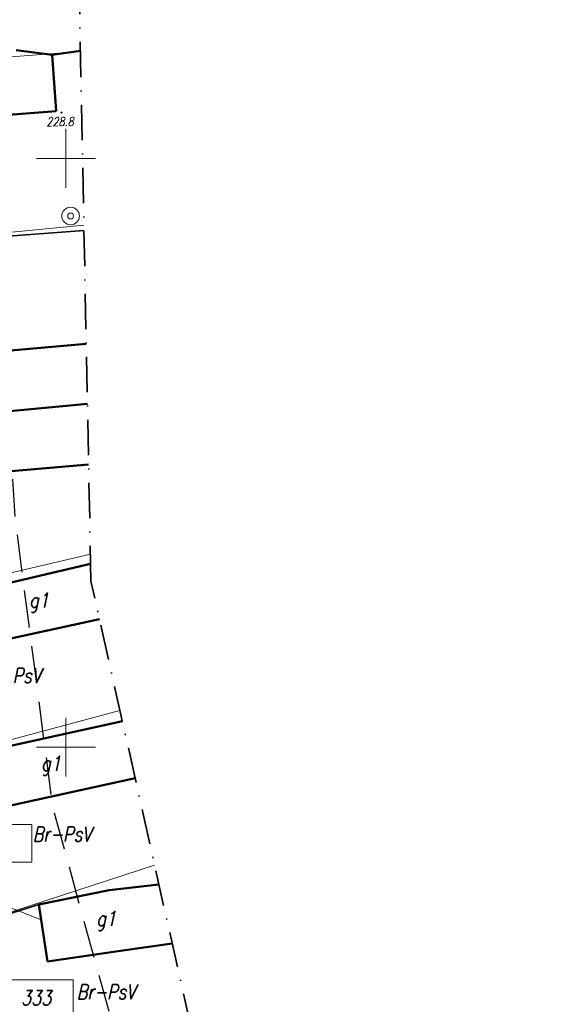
# Model space of a CAD drawing. Header units: millimetres. Extents: x 7436010 to 7436992, y 5663514 to 5666647.
# Tile 22 of 73: x 7436296 to 7436342, y 5663928 to 5664012. Entities that reach past the tile are written whole.
import ezdxf
from ezdxf.enums import TextEntityAlignment as Align

# ---------------------------------------------------------------- set-up
doc = ezdxf.new("R2010")
doc.units = ezdxf.units.MM
for name, pattern in [('$0$HIDDEN', [9.525, 6.35, -3.175]), ('2_EGBU_A', [0]), ('GAK', [3.5, 2, -0.75, 0, -0.75]), ('GDE', [0])]:
    doc.linetypes.add(name, pattern=pattern)
for name, color, linetype, lineweight in [('1 OGRODZENIE', 7, 'BGT', 35), ('_DZIAŁKI DO POZWOLENIA', 110, 'Continuous', 9), ('_LINIA ROZ.LOKA', 4, '$0$HIDDEN', 30), ('Dzialki', 7, 'GDE', 18), ('DZIALKI_SYT-WYS_T_0', 7, 'Continuous', 18), ('EDZPD_L_1', 7, 'GDE', 18), ('EGBB_E_T_0', 7, 'Continuous', 18), ('EGBB_L_0', 7, '2_EGBU_A', 50), ('Podzial_sekcyjny_krzyze', 7, 'Continuous', 13), ('UŻYTKI OZNACZENIE', 96, 'Continuous', 18), ('WEKTOR RZĘDNE TERENU', 7, 'Continuous', 18), ('WEKTOR STUDNIA GŁĘBINOWA', 5, 'Continuous', 18), ('WEKTOR WODOCIĄGI wo', 5, 'Continuous', 18), ('ZAKRES MAPY', 1, 'GAK', 35)]:
    doc.layers.add(name, color=color, linetype=linetype, lineweight=lineweight)
doc.layers.add('_map', color=7, linetype='Continuous')
doc.styles.add('K1_ACAD', font='romans.shx', dxfattribs={"width": 0.8, "oblique": 12})
doc.linetypes.add('BGT', pattern='A,3.75,[133,ltypeshp.shx,S=0.1875,R=0,X=0,Y=0],3.75', length=7.5)

# ---------------------------------------------------------------- blocks, each defined once
blk = doc.blocks.new('WSP')
at = {"linetype": 'Continuous'}
blk.add_circle((0, 0), 0.045, dxfattribs=at)
blk = doc.blocks.new('STD')
at = {"linetype": 'Continuous'}
for radius in [0.75, 0.25]:
    blk.add_circle((0, 0), radius, dxfattribs=at)
blk = doc.blocks.new('STUDZ')
at = {"layer": '1 OGRODZENIE', "flags": 128}
for points in [[(7436268.62, 5663991.42), (7436301.526, 5663993.885)], [(7436290.384, 5663934.362), (7436297.683, 5663936.64)]]:
    blk.add_lwpolyline(points, dxfattribs=at)
at = {"layer": 'Dzialki'}
for p, q in [((7436301.818, 5663979.145), (7436285.39, 5663977.62)), ((7436271.21, 5663959.1), (7436302.071, 5663966.405))]:
    blk.add_line(p, q, dxfattribs=at)
at = {"layer": 'EDZPD_L_1'}
for p, q in [((7436267.398, 5664006.396), (7436301.224, 5664009.086)), ((7436265.736, 5663990.877), (7436301.517, 5663994.334)), ((7436275.289, 5663945.265), (7436304.581, 5663953.107)), ((7436279.247, 5663930.759), (7436307.522, 5663939.99))]:
    blk.add_line(p, q, dxfattribs=at)
at = {"layer": 'EGBB_L_0'}
for p, q in [((7436295.764, 5664009.196), (7436298.815, 5664008.799)), ((7436298.815, 5664008.799), (7436301.223, 5664009.125)), ((7436298.815, 5664008.799), (7436299.16, 5664003.999)), ((7436278.88, 5664002.496), (7436299.16, 5664003.999)), ((7436289.262, 5663983.175), (7436301.717, 5663984.25)), ((7436285.39, 5663977.62), (7436301.818, 5663979.145)), ((7436285.81, 5663972.64), (7436301.921, 5663974.004)), ((7436292.82, 5663963.41), (7436302.088, 5663965.559)), ((7436293.928, 5663958.918), (7436302.844, 5663960.858)), ((7436291.608, 5663949.314), (7436304.785, 5663952.2)), ((7436292.664, 5663944.475), (7436305.868, 5663947.367)), ((7436303.662, 5663937.847), (7436307.893, 5663938.335)), ((7436297.683, 5663936.64), (7436303.662, 5663937.847)), ((7436297.683, 5663936.64), (7436298.438, 5663931.8)), ((7436304.418, 5663932.667), (7436309.014, 5663933.334)), ((7436298.438, 5663931.8), (7436304.418, 5663932.667))]:
    blk.add_line(p, q, dxfattribs=at)
at = {"layer": 'Podzial_sekcyjny_krzyze', "color": 7, "lineweight": 13}
for p, q in [((7436300, 5663997.5), (7436300, 5664002.5)), ((7436297.5, 5664000), (7436302.5, 5664000)), ((7436300, 5663947.5), (7436300, 5663952.5)), ((7436297.5, 5663950), (7436302.5, 5663950))]:
    blk.add_line(p, q, dxfattribs=at)
at = {"layer": 'WEKTOR WODOCIĄGI wo', "flags": 128}
blk.add_lwpolyline([(7436270.98, 5663929.37), (7436277.435, 5663932.139), (7436281.471, 5663933.314), (7436287.036, 5663934.727), (7436288.177, 5663935.083), (7436294.54, 5663936.676), (7436297.885, 5663935.345)], dxfattribs=at)
at = {"layer": 'ZAKRES MAPY', "ltscale": 1.5}
blk.add_lwpolyline([(7436214.315, 5664064.98), (7436222.617, 5664010.816), (7436230.123, 5663943.985), (7436248.646, 5663869.319), (7436257.812, 5663817.454), (7436225.282, 5663809.488), (7436239.132, 5663761.426), (7436291.452, 5663747.945), (7436357.743, 5663551.419), (7436423.009, 5663550.191), (7436426.818, 5663608.651), (7436394.875, 5663706.241), (7436353.301, 5663786.617), (7436324.674, 5663863.48), (7436302.117, 5663964.099), (7436300.945, 5664023.124)], dxfattribs=at)
at = {"layer": 'WEKTOR RZĘDNE TERENU', "rotation": 0.06340145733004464}
blk.add_blockref('WSP', (7436299.617, 5664003.888), dxfattribs=at)
at = {"layer": 'WEKTOR STUDNIA GŁĘBINOWA'}
blk.add_blockref('STD', (7436300.393, 5663995.106), dxfattribs=at)
at = {"layer": 'DZIALKI_SYT-WYS_T_0', "style": 'K1_ACAD', "oblique": 12, "width": 0.8}
blk.add_text('333', height=1.25, dxfattribs=at).set_placement((7436297.473, 5663928.719), align=Align.MIDDLE)
at = {"layer": 'EGBB_E_T_0', "style": 'K1_ACAD', "oblique": 12, "width": 0.8}
for p in [(7436297.717, 5663962.269), (7436298.731, 5663948.419), (7436303.422, 5663935.252)]:
    blk.add_text('g1', height=1.25, dxfattribs=at).set_placement(p, align=Align.MIDDLE)
at = {"layer": 'UŻYTKI OZNACZENIE', "style": 'K1_ACAD', "oblique": 12, "width": 0.8}
for p in [(7436292.904, 5663956.71), (7436297.188, 5663943.25), (7436300.928, 5663929.861)]:
    blk.add_text('Br-PsV', height=1.25, dxfattribs=at).set_placement(p, align=Align.TOP_LEFT)
at = {"layer": 'WEKTOR RZĘDNE TERENU', "style": 'K1_ACAD', "oblique": 12, "width": 0.8}
blk.add_text('228.8', height=0.75, rotation=0.0634, dxfattribs=at).set_placement((7436298.344, 5664002.747))

msp = doc.modelspace()

# ---------------------------------------------------------------- linework, layer by layer
at = {"layer": '_DZIAŁKI DO POZWOLENIA'}
for points in [[(7436291.196, 5663943.438), (7436297.088, 5663943.438), (7436297.088, 5663940.237), (7436291.196, 5663940.237)], [(7436294.728, 5663930.256), (7436300.62, 5663930.256), (7436300.62, 5663927.054), (7436294.728, 5663927.054)]]:
    msp.add_lwpolyline(points, close=True, dxfattribs=at)
at = {"layer": '_LINIA ROZ.LOKA', "ltscale": 0.5, "flags": 128}
msp.add_lwpolyline([(7436769.819, 5666386.172), (7436785.63, 5666401.9), (7436777.168, 5666339.855), (7436769.643, 5666284.835), (7436763.693, 5666241.333), (7436758.706, 5666204.871), (7436746.995, 5666120.477), (7436746.67, 5666118.16), (7436746, 5666112.25), (7436742.679, 5666086.949), (7436737.87, 5666050.31), (7436735.793, 5666034.48), (7436729.165, 5665983.959), (7436725.413, 5665955.369), (7436721.158, 5665922.936), (7436716.677, 5665892.746), (7436714.652, 5665879.501), (7436710.699, 5665853.651), (7436705.915, 5665822.364), (7436701.238, 5665791.78), (7436696.682, 5665761.986), (7436693.363, 5665740.276), (7436692.49, 5665734.57), (7436691.24, 5665725.21), (7436686.817, 5665692.279), (7436686.24, 5665687.98), (7436687.02, 5665687.872), (7436687.796, 5665687.765), (7436688.426, 5665687.677), (7436689.729, 5665687.497), (7436691.702, 5665687.224), (7436695.055, 5665686.76), (7436699.592, 5665686.132), (7436703.87, 5665685.495), (7436710.052, 5665684.688), (7436704.144, 5665626.716), (7436692.353, 5665554.027), (7436684.4, 5665507.895), (7436678.948, 5665476.375), (7436678.106, 5665452.583), (7436669.825, 5665424.532), (7436658.741, 5665384.423), (7436649.917, 5665353.223), (7436656.066, 5665352.41), (7436640.531, 5665294.184), (7436627.067, 5665248.662), (7436617.803, 5665220.557), (7436609.033, 5665184.743), (7436597.094, 5665145.042), (7436586.74, 5665104.181), (7436580.262, 5665077.607), (7436551.399, 5665080.628), (7436544.132, 5665053.462), (7436541.654, 5665043.684), (7436535.648, 5665019.894), (7436527.279, 5664986.713), (7436518.85, 5664953.127), (7436540.241, 5664951.286), (7436527.274, 5664905.085), (7436512.887, 5664848.872), (7436512.752, 5664848.252), (7436491.254, 5664843.656), (7436490.454, 5664840.416), (7436488.749, 5664840.174), (7436485.592, 5664828.52), (7436480.77, 5664810.687), (7436477.564, 5664798.832), (7436470.048, 5664771.067), (7436466.776, 5664758.912), (7436460.996, 5664737.529), (7436453.383, 5664709.453), (7436450.493, 5664698.657), (7436449.293, 5664694.235), (7436447.878, 5664689.001), (7436444.735, 5664677.411), (7436439.734, 5664658.879), (7436430.798, 5664625.844), (7436422.092, 5664592.636), (7436411.808, 5664553.448), (7436402.818, 5664519.107), (7436395.065, 5664489.579), (7436386.906, 5664458.419), (7436380.697, 5664434.655), (7436376.518, 5664418.897), (7436373.403, 5664406.849), (7436371.231, 5664398.643), (7436365.4, 5664376.386), (7436360.194, 5664356.586), (7436358.975, 5664351.964), (7436370.073, 5664349.716), (7436345.743, 5664252.376), (7436338.101, 5664221.811), (7436346.559, 5664219.638), (7436332.958, 5664172.827), (7436327.706, 5664153.961), (7436320.71, 5664127.647), (7436315.847, 5664109.043), (7436293.508, 5664105.672), (7436291.778, 5664098.993), (7436311.255, 5664095.216), (7436305.86, 5664069.899), (7436301.249, 5664052.498), (7436298.259, 5664034.704), (7436295.226, 5664016.7), (7436294.203, 5663992.362), (7436295.675, 5663969.316), (7436298.862, 5663944.903), (7436305.053, 5663922.416), (7436309.368, 5663907.37), (7436310.083, 5663904.279), (7436287.939, 5663894.265), (7436287.89, 5663894.23), (7436289.293, 5663888.169), (7436307.22, 5663896.421), (7436313.563, 5663878.366), (7436316.816, 5663864.356), (7436323.097, 5663841.843), (7436323.621, 5663840.346), (7436302.734, 5663832.549), (7436306.084, 5663818.609), (7436328.591, 5663826.53), (7436335.305, 5663807.875), (7436346.491, 5663776.834), (7436347.265, 5663774.439), (7436325.835, 5663769.718), (7436328.273, 5663765.489), (7436328.273, 5663765.489), (7436337.733, 5663749.257), (7436355.952, 5663758.124), (7436369.036, 5663743.036), (7436379.219, 5663723.732), (7436386.589, 5663707.332), (7436393.785, 5663687.445), (7436394.545, 5663683.162), (7436386.119, 5663681.18), (7436375.065, 5663673.191), (7436376.66, 5663669.404), (7436378.039, 5663665.373), (7436383.145, 5663649.886), (7436385.452, 5663641.268), (7436392.561, 5663614.937), (7436402.771, 5663597.554), (7436404.552, 5663594.357), (7436398.144, 5663579.556), (7436383.472, 5663579.872), (7436383.472, 5663598.954), (7436383.536, 5663613.755), (7436381.268, 5663622.159), (7436375.493, 5663643.653), (7436374.487, 5663647.412), (7436373.191, 5663652.22), (7436366.812, 5663649.775), (7436363.111, 5663660.126), (7436369.055, 5663664.529), (7436367.983, 5663667.458), (7436362.418, 5663663.455), (7436351.027, 5663690.171), (7436348.921, 5663700.662), (7436355.281, 5663701.413), (7436350.008, 5663711.545), (7436342.684, 5663723.842), (7436323.689, 5663721.102), (7436294.623, 5663770.744), (7436268.862, 5663766.229), (7436263.066, 5663785.818), (7436260.041, 5663784.815), (7436254.686, 5663782.735), (7436252.465, 5663789.248), (7436260.428, 5663792.401), (7436278.163, 5663799.499), (7436285.701, 5663801.994), (7436278.819, 5663825.679), (7436273.401, 5663846.926), (7436269.385, 5663864.936), (7436284.572, 5663868.617), (7436282.661, 5663876.992), (7436274.791, 5663875.665), (7436272.427, 5663887.404), (7436280.035, 5663888.292), (7436279.108, 5663892.091), (7436269.52, 5663890.933), (7436263.103, 5663914.553), (7436258.603, 5663935.854), (7436251.252, 5663959.731), (7436247.766, 5663974.333), (7436257.809, 5663977.446), (7436257.698, 5663985.662), (7436257.603, 5663994.259), (7436254.811, 5664004.46), (7436251.476, 5664016.715), (7436250.549, 5664027.068), (7436249.485, 5664037.257), (7436242.689, 5664037.334), (7436241.678, 5664048.834), (7436240.901, 5664065.752), (7436219.891, 5664094.241), (7436221.988, 5664101.65), (7436224.111, 5664100.45), (7436249.122, 5664102.024), (7436242.679, 5664108.296), (7436226.645, 5664128.307), (7436226.023, 5664140.261), (7436224.837, 5664141.852), (7436219.239, 5664143.564), (7436189.719, 5664143.162), (7436172.237, 5664151.732), (7436160.044, 5664157.699), (7436156.645, 5664159.354), (7436144.813, 5664164.949), (7436142.537, 5664166.012), (7436135.048, 5664171.548), (7436122.04, 5664181.325), (7436108.217, 5664191.494), (7436106.941, 5664192.438), (7436096.692, 5664202.791), (7436089.704, 5664209.893), (7436082.365, 5664217.233), (7436065.983, 5664208.509), (7436054.19, 5664202.177), (7436048.152, 5664211.644), (7436077.493, 5664231.589), (7436078.107, 5664230.801), (7436082.881, 5664224.701), (7436088.006, 5664218.657), (7436091.262, 5664215.402), (7436100.884, 5664205.311), (7436105.441, 5664200.58), (7436107, 5664198.997), (7436108.613, 5664197.357), (7436109.381, 5664196.579), (7436109.537, 5664196.424), (7436113.388, 5664193.768), (7436117.543, 5664190.756), (7436126.187, 5664184.59), (7436131.518, 5664180.704), (7436136.117, 5664196.766), (7436147.656, 5664192.776), (7436144.066, 5664181.29), (7436141.619, 5664173.448), (7436149.976, 5664169.141), (7436161.928, 5664163.007), (7436166.873, 5664160.461), (7436176.132, 5664155.711), (7436190.605, 5664148.285), (7436211.642, 5664148.485), (7436219.974, 5664148.576), (7436227.765, 5664146.175), (7436230.924, 5664142.228), (7436230.702, 5664137.627), (7436231.983, 5664130.138), (7436242.856, 5664115.225), (7436255.74, 5664102.74), (7436277.106, 5664081.501), (7436279.285, 5664110.772), (7436287.113, 5664140.297), (7436294.815, 5664168.383), (7436300.408, 5664167.926), (7436303.617, 5664180.054), (7436314.754, 5664222.52), (7436320.67, 5664244.509), (7436329.286, 5664276.326), (7436339.489, 5664314.222), (7436347.351, 5664343.307), (7436344.053, 5664344.135), (7436348.208, 5664369.312), (7436371.206, 5664451.734), (7436387.619, 5664516.956), (7436415.586, 5664621.211), (7436434.673, 5664694.676), (7436464.45, 5664803.668), (7436472.924, 5664837.816), (7436477.353, 5664838.622), (7436478.209, 5664841.782), (7436481.513, 5664853.977), (7436494.029, 5664899.688), (7436502.397, 5664930.227), (7436504.591, 5664938.275), (7436507.768, 5664949.805), (7436500.72, 5664950.002), (7436508.915, 5664982.673), (7436528.12, 5665058.555), (7436539.985, 5665099.162), (7436546.498, 5665097.773), (7436553.59, 5665124.943), (7436568.605, 5665185.165), (7436573.132, 5665202.815), (7436575.085, 5665210.138), (7436580.009, 5665229.574), (7436583.775, 5665244.514), (7436593.841, 5665284.253), (7436602.232, 5665317.293), (7436613.909, 5665363.64), (7436618.238, 5665380.682), (7436630.042, 5665427.092), (7436635.598, 5665448.858), (7436641.55, 5665472.258), (7436645.603, 5665488.174), (7436647.468, 5665501.708), (7436650.045, 5665519.827), (7436651.532, 5665531.047), (7436655.658, 5665560.729), (7436662.169, 5665607.706), (7436664.223, 5665622.584), (7436669.045, 5665657.294), (7436673.241, 5665687.673), (7436669.129, 5665688.355), (7436676.292, 5665740.38), (7436691.423, 5665845.086), (7436699.67, 5665904.313), (7436707.4, 5665965.125), (7436522.196, 5665967.371), (7436460.268, 5665974.019), (7436461.788, 5665994.07), (7436645.179, 5665988.69), (7436704.596, 5665987.733), (7436718.228, 5666087.224), (7436731.411, 5666189.827), (7436742.139, 5666261.152), (7436750.004, 5666316.478), (7436754.582, 5666343.797), (7436764.085, 5666343.133), (7436769.819, 5666386.172)], dxfattribs=at)

# ---------------------------------------------------------------- block references
at = {"layer": '_map'}
msp.add_blockref('STUDZ', (0, 0), dxfattribs=at)

doc.saveas('drawing.dxf')
